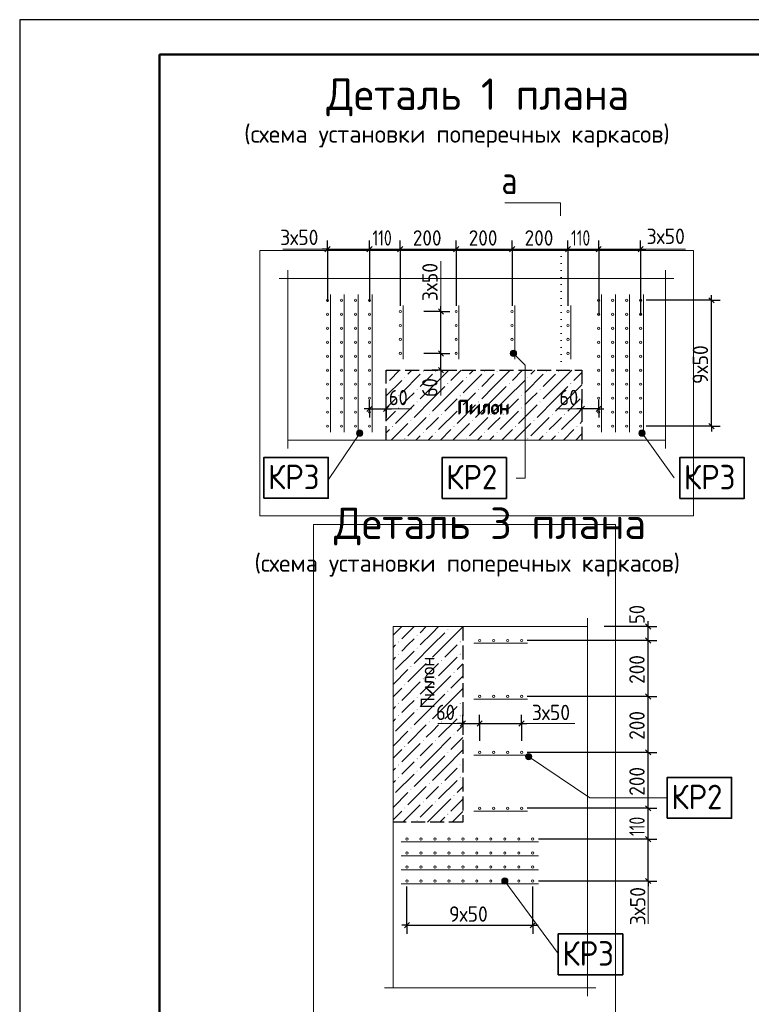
# Model space of a CAD drawing. Header units: millimetres. Extents: x 0 to 50400, y 0 to 35640.
# Tile 4 of 10: x 0 to 12562, y 18741 to 35640. Entities that reach past the tile are written whole.
import ezdxf

# ---------------------------------------------------------------- set-up
doc = ezdxf.new("R2010")
doc.units = ezdxf.units.MM
doc.linetypes.add('______2', pattern=[324, 240, -84])
doc.linetypes.add('______9', pattern=[120, 0, -120])
for name, color, linetype, lineweight in [('Standard', 7, 'Continuous', 25), ('ЖБ Перекрытие верхний уровень', 7, 'Continuous', 35), ('ЖБ Пилон', 7, 'Continuous', 35), ('Общий01', 7, 'Continuous', 13), ('Размерная линия_ общее', 7, 'Continuous', 13), ('Текст_ общее', 7, 'Continuous', 25)]:
    doc.layers.add(name, color=color, linetype=linetype, lineweight=lineweight)
doc.layers.add('Вспомогательная арматура', color=7, linetype='Continuous', lineweight=18, true_color=0x656565)
doc.layers.add('Поперечная арматура', color=7, linetype='Continuous', lineweight=18, true_color=0x5a2814)
doc.layers.add('Размерная выноска', color=7, linetype='Continuous')
doc.styles.add('ISOCPEUR', font='txt')

msp = doc.modelspace()

# ---------------------------------------------------------------- hatches: boundary and pattern name
at = {"layer": 'Standard', "linetype": 'Continuous', "lineweight": 13, "transparency": 33554687}
for points in [[(6922, 29607), (6929, 29615), (6937, 29607), (6929, 29600)], [(7133, 29607), (7141, 29615), (7148, 29607), (7141, 29600)], [(7978, 29607), (7985, 29615), (7993, 29607), (7985, 29600)], [(8189, 29607), (8197, 29615), (8204, 29607), (8197, 29600)], [(9034, 29607), (9041, 29615), (9049, 29607), (9041, 29600)], [(9245, 29607), (9253, 29615), (9260, 29607), (9253, 29600)], [(6605, 29502), (6613, 29510), (6620, 29502), (6613, 29494)], [(7661, 29502), (7669, 29510), (7676, 29502), (7669, 29494)], [(8717, 29502), (8725, 29510), (8732, 29502), (8725, 29494)], [(6294, 29402), (6296, 29404), (6304, 29396), (6296, 29389), (6294, 29390)], [(6816, 29291), (6824, 29298), (6832, 29291), (6824, 29283)], [(7344, 29396), (7352, 29404), (7360, 29396), (7352, 29389)], [(7872, 29291), (7880, 29298), (7888, 29291), (7880, 29283)], [(8400, 29396), (8408, 29404), (8416, 29396), (8408, 29389)], [(8928, 29291), (8936, 29298), (8944, 29291), (8936, 29283)], [(9456, 29396), (9464, 29404), (9472, 29396), (9464, 29389)], [(6499, 29185), (6507, 29193), (6515, 29185), (6507, 29177)], [(6816, 29079), (6824, 29087), (6832, 29079), (6824, 29072)], [(7555, 29185), (7563, 29193), (7571, 29185), (7563, 29177)], [(7872, 29079), (7880, 29087), (7888, 29079), (7880, 29072)], [(8611, 29185), (8619, 29193), (8627, 29185), (8619, 29177)], [(8928, 29079), (8936, 29087), (8944, 29079), (8936, 29072)], [(6499, 28974), (6507, 28982), (6515, 28974), (6507, 28966)], [(7555, 28974), (7563, 28982), (7571, 28974), (7563, 28966)], [(8611, 28974), (8619, 28982), (8627, 28974), (8619, 28966)], [(6710, 28763), (6718, 28770), (6726, 28763), (6718, 28755)], [(7027, 28868), (7035, 28876), (7043, 28868), (7035, 28860)], [(7238, 28868), (7246, 28876), (7254, 28868), (7246, 28860)], [(7766, 28763), (7774, 28770), (7782, 28763), (7774, 28755)], [(8083, 28868), (8091, 28876), (8099, 28868), (8091, 28860)], [(8294, 28868), (8302, 28876), (8310, 28868), (8302, 28860)], [(8822, 28763), (8830, 28770), (8838, 28763), (8830, 28755)], [(9139, 28868), (9147, 28876), (9155, 28868), (9147, 28860)], [(9350, 28868), (9358, 28876), (9366, 28868), (9358, 28860)], [(6394, 28657), (6401, 28665), (6409, 28657), (6401, 28649)], [(6922, 28551), (6929, 28559), (6937, 28551), (6929, 28544)], [(7133, 28551), (7141, 28559), (7148, 28551), (7141, 28544)], [(7450, 28657), (7457, 28665), (7465, 28657), (7457, 28649)], [(7978, 28551), (7985, 28559), (7993, 28551), (7985, 28544)], [(8189, 28551), (8197, 28559), (8204, 28551), (8197, 28544)], [(8506, 28657), (8513, 28665), (8521, 28657), (8513, 28649)], [(9034, 28551), (9041, 28559), (9049, 28551), (9041, 28544)], [(9245, 28551), (9253, 28559), (9260, 28551), (9253, 28544)], [(9562, 28657), (9569, 28665), (9577, 28657), (9569, 28649)], [(6605, 28446), (6613, 28454), (6620, 28446), (6613, 28438)], [(7661, 28446), (7669, 28454), (7676, 28446), (7669, 28438)], [(8717, 28446), (8725, 28454), (8732, 28446), (8725, 28438)], [(7344, 25172), (7352, 25180), (7360, 25172), (7352, 25164)], [(6816, 25067), (6824, 25074), (6832, 25067), (6824, 25059)], [(6499, 24961), (6507, 24969), (6515, 24961), (6507, 24953)], [(6816, 24855), (6824, 24863), (6832, 24855), (6824, 24848)], [(7555, 24961), (7563, 24969), (7571, 24961), (7563, 24953)], [(6499, 24750), (6507, 24758), (6515, 24750), (6507, 24742)], [(7555, 24750), (7563, 24758), (7571, 24750), (7563, 24742)], [(6710, 24539), (6718, 24546), (6726, 24539), (6718, 24531)], [(7027, 24644), (7035, 24652), (7043, 24644), (7035, 24636)], [(7238, 24644), (7246, 24652), (7254, 24644), (7246, 24636)], [(6922, 24327), (6929, 24335), (6937, 24327), (6929, 24320)], [(7133, 24327), (7141, 24335), (7148, 24327), (7141, 24320)], [(7450, 24433), (7457, 24441), (7465, 24433), (7457, 24425)], [(6605, 24222), (6613, 24230), (6620, 24222), (6613, 24214)], [(6816, 24011), (6824, 24018), (6832, 24011), (6824, 24003)], [(7344, 24116), (7352, 24124), (7360, 24116), (7352, 24109)], [(6499, 23905), (6507, 23913), (6515, 23905), (6507, 23897)], [(7555, 23905), (7563, 23913), (7571, 23905), (7563, 23897)], [(6499, 23694), (6507, 23702), (6515, 23694), (6507, 23686)], [(6816, 23799), (6824, 23807), (6832, 23799), (6824, 23792)], [(7555, 23694), (7563, 23702), (7571, 23694), (7563, 23686)], [(6710, 23483), (6718, 23490), (6726, 23483), (6718, 23475)], [(7027, 23588), (7035, 23596), (7043, 23588), (7035, 23580)], [(7238, 23588), (7246, 23596), (7254, 23588), (7246, 23580)], [(7450, 23377), (7457, 23385), (7465, 23377), (7457, 23369)], [(6605, 23166), (6613, 23174), (6620, 23166), (6613, 23158)], [(6922, 23271), (6929, 23279), (6937, 23271), (6929, 23264)], [(7133, 23271), (7141, 23279), (7148, 23271), (7141, 23264)], [(7344, 23060), (7352, 23068), (7360, 23060), (7352, 23052)], [(6499, 22849), (6507, 22857), (6515, 22849), (6507, 22841)], [(6816, 22955), (6824, 22962), (6832, 22955), (6824, 22947)], [(7555, 22849), (7563, 22857), (7571, 22849), (7563, 22841)], [(6499, 22638), (6507, 22646), (6515, 22638), (6507, 22630)], [(6816, 22744), (6824, 22751), (6832, 22744), (6824, 22736)], [(7555, 22638), (7563, 22646), (7571, 22638), (7563, 22630)], [(7027, 22532), (7035, 22540), (7043, 22532), (7035, 22524)], [(7238, 22532), (7246, 22540), (7254, 22532), (7246, 22524)], [(6710, 22427), (6718, 22434), (6726, 22427), (6718, 22419)], [(7450, 22321), (7457, 22329), (7465, 22321), (7457, 22313)], [(6922, 22215), (6929, 22223), (6937, 22215), (6929, 22208)], [(7133, 22215), (7141, 22223), (7148, 22215), (7141, 22208)], [(6605, 22110), (6613, 22118), (6620, 22110), (6613, 22102)], [(7344, 22004), (7352, 22012), (7360, 22004), (7352, 21996)], [(6816, 21899), (6824, 21906), (6832, 21899), (6824, 21891)]]:
    msp.add_hatch(color=7, dxfattribs=at).paths.add_polyline_path(points, flags=16)
at = {"layer": 'Общий01', "linetype": 'Continuous', "lineweight": 13, "transparency": 33554687}
for points in [[(8426, 29926), (8464, 29964), (8440, 29950)], [(8464, 29964), (8426, 29926), (8426, 29898)], [(8464, 29964), (8426, 29898), (8492, 29964)], [(8492, 29964), (8426, 29898), (8440, 29874)], [(8492, 29964), (8440, 29874), (8516, 29950)], [(8516, 29950), (8440, 29874), (8464, 29860)], [(8516, 29950), (8464, 29860), (8530, 29926)], [(8530, 29926), (8464, 29860), (8492, 29860)], [(8530, 29926), (8492, 29860), (8530, 29898)], [(8530, 29898), (8492, 29860), (8516, 29874)], [(5883, 28514), (5793, 28575), (5784, 28548)], [(5892, 28541), (5815, 28593), (5793, 28575)], [(5892, 28541), (5793, 28575), (5883, 28514)], [(5886, 28568), (5842, 28598), (5815, 28593)], [(5886, 28568), (5815, 28593), (5892, 28541)], [(5842, 28598), (5886, 28568), (5868, 28589)], [(10681, 28598), (10637, 28566), (10633, 28539)], [(10681, 28598), (10633, 28539), (10708, 28593)], [(10708, 28593), (10633, 28539), (10642, 28513)], [(10637, 28566), (10681, 28598), (10655, 28588)], [(10708, 28593), (10642, 28513), (10730, 28576)], [(10730, 28576), (10642, 28513), (10664, 28495)], [(10730, 28576), (10664, 28495), (10739, 28549)], [(5883, 28514), (5784, 28548), (5861, 28496)], [(5861, 28496), (5784, 28548), (5790, 28521)], [(5861, 28496), (5790, 28521), (5834, 28491)], [(5834, 28491), (5790, 28521), (5808, 28500)], [(10739, 28549), (10664, 28495), (10691, 28491)], [(10739, 28549), (10691, 28491), (10735, 28522)], [(10735, 28522), (10691, 28491), (10718, 28500)], [(8684, 22997), (8714, 23042), (8693, 23024)], [(8714, 23042), (8684, 22997), (8689, 22970)], [(8714, 23042), (8689, 22970), (8741, 23047)], [(8741, 23047), (8689, 22970), (8707, 22949)], [(8741, 23047), (8707, 22949), (8768, 23038)], [(8768, 23038), (8707, 22949), (8734, 22940)], [(8768, 23038), (8734, 22940), (8786, 23017)], [(8786, 23017), (8734, 22940), (8761, 22945)], [(8786, 23017), (8761, 22945), (8791, 22990)], [(8791, 22990), (8761, 22945), (8782, 22963)], [(8324, 20911), (8280, 20879), (8276, 20852)], [(8324, 20911), (8276, 20852), (8351, 20907)], [(8351, 20907), (8276, 20852), (8286, 20825)], [(8280, 20879), (8324, 20911), (8297, 20901)], [(8351, 20907), (8286, 20825), (8373, 20889)], [(8373, 20889), (8286, 20825), (8308, 20808)], [(8373, 20889), (8308, 20808), (8383, 20863)], [(8383, 20863), (8308, 20808), (8335, 20804)], [(8383, 20863), (8335, 20804), (8379, 20836)], [(8379, 20836), (8335, 20804), (8362, 20814)]]:
    msp.add_hatch(color=7, dxfattribs=at).paths.add_polyline_path(points)

# ---------------------------------------------------------------- linework, layer by layer
at = {"layer": 'Standard', "color": 7, "linetype": 'Continuous', "lineweight": 25, "transparency": 33554687}
for p, q in [((2400, 35040), (2400, 1270)), ((5241, 31657), (5331, 31747)), ((5961, 31657), (6051, 31747)), ((6489, 31657), (6579, 31747)), ((7449, 31657), (7539, 31747)), ((8409, 31657), (8499, 31747)), ((9369, 31657), (9459, 31747)), ((9897, 31657), (9987, 31747)), ((10617, 31657), (10707, 31747)), ((11925, 30779), (11835, 30869)), ((7279, 30587), (7189, 30677)), ((7279, 29867), (7189, 29957)), ((7279, 29579), (7189, 29669)), ((5961, 28918), (6051, 29008)), ((6249, 28918), (6339, 29008)), ((9699, 29008), (9609, 28918)), ((9987, 29008), (9897, 28918)), ((11925, 28619), (11835, 28709)), ((10836, 25180), (10746, 25270)), ((10836, 24940), (10746, 25030)), ((10836, 23980), (10746, 24070)), ((7565, 23515), (7655, 23605)), ((7853, 23515), (7943, 23605)), ((8573, 23515), (8663, 23605)), ((10836, 23020), (10746, 23110)), ((10836, 22060), (10746, 22150)), ((10836, 21532), (10746, 21622)), ((10836, 20812), (10746, 20902)), ((6605, 20053), (6695, 20143)), ((8765, 20053), (8855, 20143))]:
    msp.add_line(p, q, dxfattribs=at)
at = {"layer": 'Standard', "color": 251, "linetype": 'Continuous', "lineweight": -3, "true_color": 0x656565, "transparency": 33554687}
for p, q in [((5286, 31702), (5286, 31852)), ((6006, 31702), (6006, 31852)), ((6534, 31702), (6534, 31852)), ((7494, 31702), (7494, 31852)), ((8454, 31702), (8454, 31852)), ((9414, 31702), (9414, 31852)), ((9942, 31702), (9942, 31852)), ((10662, 31702), (10662, 31852)), ((5286, 31702), (5286, 31552)), ((5286, 31702), (5286, 30800)), ((6006, 31702), (6006, 31552)), ((6006, 31702), (6006, 30800)), ((6534, 31702), (6534, 31552)), ((6534, 31702), (6534, 30728)), ((7494, 31702), (7494, 31552)), ((7494, 31702), (7494, 30728)), ((8454, 31702), (8454, 31552)), ((8454, 31702), (8454, 30728)), ((9414, 31702), (9414, 31552)), ((9414, 31702), (9414, 30728)), ((9942, 31702), (9942, 31552)), ((9942, 31702), (9942, 30577)), ((10662, 31702), (10662, 31552)), ((10662, 31702), (10662, 30577)), ((11880, 30824), (10758, 30824)), ((11880, 30824), (11730, 30824)), ((11880, 30824), (12030, 30824)), ((7234, 30632), (7084, 30632)), ((7234, 30632), (7384, 30632)), ((7234, 29912), (7084, 29912)), ((7234, 29912), (7384, 29912)), ((7234, 29624), (7084, 29624)), ((7234, 29624), (7384, 29624)), ((7234, 29624), (7234, 29624)), ((6006, 28963), (6006, 29113)), ((6294, 28963), (6294, 29113)), ((9654, 28963), (9654, 29113)), ((9942, 28963), (9942, 29113)), ((6006, 28963), (6006, 29011)), ((6006, 28963), (6006, 28813)), ((6294, 28963), (6294, 28994)), ((6294, 28963), (6294, 28813)), ((9654, 28963), (9654, 28994)), ((9654, 28963), (9654, 28813)), ((9942, 28963), (9942, 29011)), ((9942, 28963), (9942, 28813)), ((11880, 28664), (10758, 28664)), ((11880, 28664), (11730, 28664)), ((11880, 28664), (12030, 28664)), ((10791, 25225), (10641, 25225)), ((10791, 25225), (10941, 25225)), ((10791, 24985), (10641, 24985)), ((10791, 24985), (10941, 24985)), ((10791, 24025), (10641, 24025)), ((10791, 24025), (10941, 24025)), ((7610, 23560), (7610, 23710)), ((7898, 23560), (7898, 23710)), ((8618, 23560), (8618, 23710)), ((7610, 23560), (7610, 23410)), ((7610, 23560), (7610, 23560)), ((7898, 23560), (7898, 23410)), ((7898, 23560), (7898, 23264)), ((8618, 23560), (8618, 23410)), ((8618, 23560), (8618, 23264)), ((10791, 23065), (10641, 23065)), ((10791, 23065), (10941, 23065)), ((10791, 22105), (10641, 22105)), ((10791, 22105), (10941, 22105)), ((10791, 21577), (10641, 21577)), ((10791, 21577), (10941, 21577)), ((10791, 20857), (10641, 20857)), ((10791, 20857), (10941, 20857)), ((6650, 20098), (6650, 20761)), ((6650, 20098), (6650, 20248)), ((8810, 20098), (8810, 20248)), ((6650, 20098), (6650, 19948)), ((8810, 20098), (8810, 19948))]:
    msp.add_line(p, q, dxfattribs=at)
at = {"layer": 'Standard', "color": 7, "linetype": '______9', "lineweight": 13, "transparency": 33554687}
msp.add_line((9296, 29772), (9296, 31775), dxfattribs=at)
msp.add_line((9296, 29772), (9296, 31775), dxfattribs=at)
at = {"layer": 'Standard', "color": 7, "linetype": 'Continuous', "lineweight": -3, "transparency": 33554687}
for p, q in [((5286, 31702), (5196, 31702)), ((5286, 31702), (6006, 31702)), ((6006, 31702), (6534, 31702)), ((6534, 31702), (7494, 31702)), ((7494, 31702), (8454, 31702)), ((8454, 31702), (9414, 31702)), ((9414, 31702), (9942, 31702)), ((9942, 31702), (10662, 31702)), ((10662, 31702), (10752, 31702)), ((11880, 30824), (11880, 30914)), ((7234, 30632), (7234, 30722)), ((7234, 29912), (7234, 30632)), ((7234, 29624), (7234, 29912)), ((7234, 29624), (7234, 29534)), ((6006, 28963), (5916, 28963)), ((6006, 28963), (6294, 28963)), ((6294, 28963), (6384, 28963)), ((9654, 28963), (9564, 28963)), ((9942, 28963), (9654, 28963)), ((9942, 28963), (10032, 28963)), ((11880, 28664), (11880, 28574)), ((10791, 25225), (10791, 25315)), ((10791, 24985), (10791, 25225)), ((10791, 24025), (10791, 24985)), ((10791, 23065), (10791, 24025)), ((7610, 23560), (7520, 23560)), ((7610, 23560), (7898, 23560)), ((7898, 23560), (8618, 23560)), ((8618, 23560), (8708, 23560)), ((10791, 22105), (10791, 23065)), ((10791, 21577), (10791, 22105)), ((10791, 20857), (10791, 21577)), ((10791, 20857), (10791, 20767)), ((6650, 20098), (6560, 20098)), ((6650, 20098), (8810, 20098)), ((8810, 20098), (8900, 20098))]:
    msp.add_line(p, q, dxfattribs=at)
at = {"layer": 'Standard', "color": 253, "linetype": 'Continuous', "lineweight": 13, "true_color": 0xa0a0a0, "transparency": 33554687}
for p, q in [((6294, 29606), (6312, 29624)), ((6524, 29624), (6349, 29449)), ((6735, 29624), (6665, 29555)), ((7088, 29343), (7368, 29624)), ((7580, 29624), (7405, 29449)), ((7791, 29624), (7721, 29555)), ((8144, 29343), (8424, 29624)), ((8636, 29624), (8461, 29449)), ((8847, 29624), (8777, 29555)), ((9200, 29343), (9480, 29624)), ((9654, 29587), (9517, 29449)), ((6294, 29183), (6560, 29449)), ((6877, 29555), (6560, 29238)), ((7088, 29555), (6877, 29343)), ((7299, 29132), (7616, 29449)), ((7933, 29555), (7616, 29238)), ((8144, 29555), (7933, 29343)), ((8355, 29132), (8672, 29449)), ((8989, 29555), (8672, 29238)), ((9200, 29555), (8989, 29343)), ((6665, 29132), (6771, 29238)), ((7088, 29343), (6877, 29132)), ((7299, 29343), (7088, 29132)), ((7721, 29132), (7827, 29238)), ((8144, 29343), (7933, 29132)), ((8355, 29343), (8144, 29132)), ((8777, 29132), (8883, 29238)), ((9200, 29343), (8989, 29132)), ((9411, 29343), (9200, 29132)), ((9411, 29132), (9654, 29375)), ((6454, 29132), (6294, 28972)), ((6560, 29027), (6665, 29132)), ((7088, 29132), (6771, 28815)), ((7299, 29132), (7088, 28921)), ((7510, 29132), (7299, 28921)), ((7616, 29027), (7721, 29132)), ((8144, 29132), (7827, 28815)), ((8355, 29132), (8144, 28921)), ((8566, 29132), (8355, 28921)), ((8672, 29027), (8777, 29132)), ((9200, 29132), (8883, 28815)), ((9411, 29132), (9200, 28921)), ((9622, 29132), (9411, 28921)), ((6454, 28921), (6294, 28761)), ((6771, 29027), (6454, 28710)), ((7510, 28921), (7193, 28604)), ((7827, 29027), (7510, 28710)), ((8566, 28921), (8249, 28604)), ((8883, 29027), (8566, 28710)), ((9622, 28921), (9305, 28604)), ((6982, 28815), (6665, 28499)), ((7088, 28710), (7193, 28815)), ((8038, 28815), (7721, 28499)), ((8144, 28710), (8249, 28815)), ((9094, 28815), (8777, 28499)), ((9200, 28710), (9305, 28815)), ((9654, 28742), (9622, 28710)), ((6294, 28550), (6349, 28604)), ((6665, 28710), (6380, 28424)), ((6982, 28604), (7088, 28710)), ((7224, 28424), (7405, 28604)), ((7721, 28710), (7436, 28424)), ((8038, 28604), (8144, 28710)), ((8280, 28424), (8461, 28604)), ((8777, 28710), (8492, 28424)), ((9094, 28604), (9200, 28710)), ((9336, 28424), (9517, 28604)), ((6877, 28499), (6802, 28424)), ((7088, 28499), (7013, 28424)), ((7933, 28499), (7858, 28424)), ((8144, 28499), (8069, 28424)), ((8989, 28499), (8914, 28424)), ((9200, 28499), (9125, 28424)), ((9654, 28531), (9548, 28424)), ((6410, 25075), (6560, 25225)), ((6771, 25225), (6560, 25014)), ((6982, 25225), (6877, 25119)), ((7088, 25119), (7194, 25225)), ((7299, 24908), (7610, 25219)), ((7405, 25225), (7405, 25225)), ((6665, 24908), (6771, 25014)), ((7088, 25119), (6877, 24908)), ((7299, 25119), (7088, 24908)), ((6454, 24908), (6410, 24864)), ((6560, 24803), (6665, 24908)), ((7088, 24908), (6771, 24591)), ((7299, 24908), (7088, 24697)), ((7510, 24908), (7299, 24697)), ((6454, 24697), (6410, 24653)), ((6771, 24803), (6454, 24486)), ((7510, 24697), (7193, 24380)), ((6982, 24591), (6665, 24275)), ((7088, 24486), (7193, 24591)), ((7610, 24585), (7510, 24486)), ((6665, 24486), (6410, 24230)), ((6982, 24380), (7088, 24486)), ((7088, 24064), (7405, 24380)), ((7610, 24374), (7405, 24169)), ((6410, 24019), (6560, 24169)), ((6877, 24275), (6560, 23958)), ((7088, 24275), (6877, 24064)), ((7088, 24064), (6877, 23852)), ((7299, 24064), (7088, 23852)), ((7299, 23852), (7610, 24163)), ((6454, 23852), (6410, 23808)), ((6560, 23747), (6665, 23852)), ((6665, 23852), (6771, 23958)), ((7088, 23852), (6771, 23535)), ((7299, 23852), (7088, 23641)), ((7510, 23852), (7299, 23641)), ((6771, 23747), (6454, 23430)), ((6454, 23641), (6410, 23597)), ((6982, 23535), (6665, 23219)), ((7088, 23430), (7193, 23535)), ((7510, 23641), (7193, 23324)), ((7610, 23529), (7510, 23430)), ((6665, 23430), (6410, 23174)), ((6982, 23324), (7088, 23430)), ((7088, 23007), (7405, 23324)), ((6877, 23219), (6560, 22902)), ((7088, 23219), (6877, 23007)), ((7610, 23318), (7405, 23113)), ((6410, 22963), (6560, 23113)), ((7088, 23007), (6877, 22796)), ((7299, 23007), (7088, 22796)), ((7299, 22796), (7610, 23107)), ((6665, 22796), (6771, 22902)), ((6454, 22796), (6410, 22752)), ((6771, 22691), (6454, 22374)), ((6560, 22691), (6665, 22796)), ((7088, 22796), (6771, 22479)), ((7299, 22796), (7088, 22585)), ((7510, 22796), (7299, 22585)), ((6454, 22585), (6410, 22541)), ((6982, 22479), (6665, 22163)), ((7088, 22374), (7193, 22479)), ((7510, 22585), (7193, 22268)), ((6665, 22374), (6410, 22118)), ((6982, 22268), (7088, 22374)), ((7610, 22473), (7510, 22374)), ((6877, 22163), (6579, 21865)), ((7088, 22163), (6877, 21951)), ((7088, 21951), (7405, 22268)), ((7610, 22262), (7405, 22057)), ((6410, 21907), (6560, 22057)), ((7424, 21865), (7610, 22051)), ((7088, 21951), (7002, 21865)), ((7299, 21951), (7213, 21865))]:
    msp.add_line(p, q, dxfattribs=at)
at = {"layer": 'Standard', "color": 7, "linetype": 'Continuous', "lineweight": 25, "transparency": 33554687}
msp.add_lwpolyline([(0, 0), (50400, 0), (50400, 35640), (0, 35640), (0, 0)], close=True, dxfattribs=at)
at = {"layer": 'Standard', "color": 7, "linetype": 'Continuous', "lineweight": 50, "transparency": 33554687}
msp.add_lwpolyline([(2400, 35040), (49800, 35040), (49800, 600), (2400, 600), (2400, 35040)], close=True, dxfattribs=at)
at = {"layer": 'Standard', "color": 7, "linetype": 'Continuous', "lineweight": 13, "transparency": 33554687}
for points in [[(8328, 32498), (9288, 32498), (9288, 32272)], [(8328, 32498), (8933, 32498), (9288, 32498)]]:
    msp.add_lwpolyline(points, dxfattribs=at)
at = {"layer": 'Standard', "color": 254, "linetype": 'Continuous', "lineweight": 18, "true_color": 0xc4c4ff, "transparency": 33554687}
for points in [[(4122, 27123), (11569, 27123), (11569, 31676), (4122, 31676), (4122, 27123)], [(5046, 18546), (10230, 18546), (10230, 26974), (5046, 26974), (5046, 18546)]]:
    msp.add_lwpolyline(points, dxfattribs=at)
at = {"layer": 'Standard', "color": 7, "linetype": 'Continuous', "lineweight": -3, "transparency": 33554687}
msp.add_lwpolyline([(11880, 28664), (11880, 29264), (11880, 29264), (11880, 30824)], dxfattribs=at)
at = {"layer": 'Standard', "color": 251, "linetype": 'Continuous', "lineweight": -3, "true_color": 0x656565, "transparency": 33554687}
for points in [[(7234, 30632), (7215, 30632), (7215, 30632), (6938, 30632)], [(7234, 29912), (7215, 29912), (7215, 29912), (6938, 29912)], [(10791, 25225), (10770, 25225), (10770, 25225), (10037, 25225)], [(10791, 24985), (10771, 24985), (10771, 24985), (8714, 24985)], [(10791, 24025), (10773, 24025), (10773, 24025), (10771, 24025), (10771, 24025), (8714, 24025)], [(10791, 23065), (10776, 23065), (10776, 23065), (10774, 23065), (10774, 23065), (10771, 23065), (10771, 23065), (8714, 23065)], [(10791, 22105), (10778, 22105), (10778, 22105), (10777, 22105), (10777, 22105), (10775, 22105), (10775, 22105), (10771, 22105), (10771, 22105), (8714, 22105)], [(10791, 21577), (10780, 21577), (10780, 21577), (10779, 21577), (10779, 21577), (10777, 21577), (10777, 21577), (10774, 21577), (10774, 21577), (10770, 21577), (10770, 21577), (8906, 21577)], [(10791, 20857), (10782, 20857), (10782, 20857), (10781, 20857), (10781, 20857), (10780, 20857), (10780, 20857), (10779, 20857), (10779, 20857), (10777, 20857), (10777, 20857), (8906, 20857)], [(8810, 20098), (8810, 20650), (8810, 20650), (8810, 20761)]]:
    msp.add_lwpolyline(points, dxfattribs=at)
at = {"layer": 'Вспомогательная арматура', "color": 251, "linetype": 'Continuous', "lineweight": 18, "true_color": 0x656565, "transparency": 33554687}
for p, q in [((5334, 30925), (5334, 28563)), ((5334, 30925), (5334, 28563)), ((5574, 30925), (5574, 28563)), ((5574, 30925), (5574, 28563)), ((5814, 30925), (5814, 28563)), ((5814, 30925), (5814, 28563)), ((6054, 30925), (6054, 28563)), ((6054, 30925), (6054, 28563)), ((9990, 30925), (9990, 28563)), ((9990, 30925), (9990, 28563)), ((10230, 30925), (10230, 28563)), ((10230, 30925), (10230, 28563)), ((10470, 30925), (10470, 28563)), ((10470, 30925), (10470, 28563)), ((10710, 30925), (10710, 28563)), ((10710, 30925), (10710, 28563)), ((6582, 29811), (6582, 30733)), ((6582, 29811), (6582, 30733)), ((7542, 29811), (7542, 30733)), ((7542, 29811), (7542, 30733)), ((8502, 29811), (8502, 30733)), ((8502, 29811), (8502, 30733)), ((9462, 29811), (9462, 30733)), ((9462, 29811), (9462, 30733)), ((7797, 24937), (8718, 24937)), ((7797, 24937), (8718, 24937)), ((7797, 23977), (8718, 23977)), ((7797, 23977), (8718, 23977)), ((7797, 23017), (8718, 23017)), ((7797, 23017), (8718, 23017)), ((7797, 22057), (8718, 22057)), ((7797, 22057), (8718, 22057)), ((8910, 21529), (6549, 21529)), ((8910, 21529), (6549, 21529)), ((8910, 21289), (6549, 21289)), ((8910, 21289), (6549, 21289)), ((8910, 21049), (6549, 21049)), ((8910, 21049), (6549, 21049)), ((8910, 20809), (6549, 20809)), ((8910, 20809), (6549, 20809))]:
    msp.add_line(p, q, dxfattribs=at)
at = {"layer": 'ЖБ Перекрытие верхний уровень', "color": 7, "linetype": 'Continuous', "lineweight": 18, "transparency": 33554687}
for p, q in [((11089, 28424), (4602, 28424)), ((6410, 19026), (6410, 25225)), ((6410, 25225), (9750, 25225))]:
    msp.add_line(p, q, dxfattribs=at)
at = {"layer": 'ЖБ Пилон', "color": 253, "linetype": '______2', "lineweight": -3, "true_color": 0xababab, "transparency": 33554687}
for p, q in [((6294, 28424), (6294, 29624)), ((6294, 29624), (9654, 29624)), ((9654, 29624), (9654, 28424)), ((7610, 25225), (7610, 21865)), ((7610, 21865), (6410, 21865))]:
    msp.add_line(p, q, dxfattribs=at)
at = {"layer": 'Общий01', "color": 7, "linetype": 'Continuous', "lineweight": 13, "transparency": 33554687}
for p, q in [((8440, 29950), (8440, 29950)), ((8516, 29950), (8516, 29950)), ((8440, 29874), (8440, 29874)), ((8516, 29874), (8516, 29874)), ((5793, 28575), (5793, 28575)), ((5868, 28589), (5868, 28589)), ((10655, 28588), (10655, 28588)), ((10730, 28576), (10730, 28576)), ((5838, 28544), (5300, 27750)), ((5808, 28500), (5808, 28500)), ((5883, 28514), (5883, 28514)), ((10642, 28513), (10642, 28513)), ((10686, 28544), (11237, 27777)), ((10718, 28500), (10718, 28500)), ((8693, 23024), (8693, 23024)), ((8768, 23038), (8768, 23038)), ((8707, 22949), (8707, 22949)), ((8782, 22963), (8782, 22963)), ((8286, 20825), (8286, 20825)), ((8297, 20901), (8297, 20901)), ((8330, 20857), (9248, 19613)), ((8362, 20814), (8362, 20814)), ((8373, 20889), (8373, 20889))]:
    msp.add_line(p, q, dxfattribs=at)
for points in [[(8478, 29912), (8682, 29709), (8682, 27774), (8526, 27774)], [(8738, 22993), (9789, 22282), (11118, 22282)]]:
    msp.add_lwpolyline(points, dxfattribs=at)
for centre in [(8478, 29912), (5838, 28544), (10686, 28544), (8738, 22993), (8330, 20857)]:
    msp.add_circle(centre, 54, dxfattribs=at)
at = {"layer": 'Поперечная арматура', "color": 19, "linetype": 'Continuous', "lineweight": 18, "true_color": 0x5a2814, "transparency": 33554687}
for centre in [(5286, 30824), (5526, 30824), (5766, 30824), (6006, 30824), (9942, 30824), (10182, 30824), (10422, 30824), (10662, 30824), (5286, 30584), (5526, 30584), (5766, 30584), (6006, 30584), (6534, 30632), (7494, 30632), (8454, 30632), (9414, 30632), (9942, 30584), (10182, 30584), (10422, 30584), (10662, 30584), (5286, 30344), (5526, 30344), (5766, 30344), (6006, 30344), (6534, 30392), (7494, 30392), (8454, 30392), (9414, 30392), (9942, 30344), (10182, 30344), (10422, 30344), (10662, 30344), (5286, 30104), (5526, 30104), (5766, 30104), (6006, 30104), (6534, 30152), (7494, 30152), (8454, 30152), (9414, 30152), (9942, 30104), (10182, 30104), (10422, 30104), (10662, 30104), (6534, 29912), (7494, 29912), (8454, 29912), (9414, 29912), (5286, 29864), (5526, 29864), (5766, 29864), (6006, 29864), (9942, 29864), (10182, 29864), (10422, 29864), (10662, 29864), (5286, 29624), (5526, 29624), (5766, 29624), (6006, 29624), (9942, 29624), (10182, 29624), (10422, 29624), (10662, 29624), (5286, 29384), (5526, 29384), (5766, 29384), (6006, 29384), (9942, 29384), (10182, 29384), (10422, 29384), (10662, 29384), (5286, 29144), (5526, 29144), (5766, 29144), (6006, 29144), (9942, 29144), (10182, 29144), (10422, 29144), (10662, 29144), (5286, 28904), (5526, 28904), (5766, 28904), (6006, 28904), (9942, 28904), (10182, 28904), (10422, 28904), (10662, 28904), (5286, 28664), (5526, 28664), (5766, 28664), (6006, 28664), (9942, 28664), (10182, 28664), (10422, 28664), (10662, 28664), (7898, 24985), (8138, 24985), (8378, 24985), (8618, 24985), (7898, 24025), (8138, 24025), (8378, 24025), (8618, 24025), (7898, 23065), (8138, 23065), (8378, 23065), (8618, 23065), (7898, 22105), (8138, 22105), (8378, 22105), (8618, 22105), (6650, 21577), (6890, 21577), (7130, 21577), (7370, 21577), (7610, 21577), (7850, 21577), (8090, 21577), (8330, 21577), (8570, 21577), (8810, 21577), (6650, 21337), (6890, 21337), (7130, 21337), (7370, 21337), (7610, 21337), (7850, 21337), (8090, 21337), (8330, 21337), (8570, 21337), (8810, 21337), (6650, 21097), (6890, 21097), (7130, 21097), (7370, 21097), (7610, 21097), (7850, 21097), (8090, 21097), (8330, 21097), (8570, 21097), (8810, 21097), (6650, 20857), (6890, 20857), (7130, 20857), (7370, 20857), (7610, 20857), (7850, 20857), (8090, 20857), (8330, 20857), (8570, 20857), (8810, 20857)]:
    msp.add_circle(centre, 19.2, dxfattribs=at)
at = {"layer": 'Размерная выноска', "color": 7, "linetype": 'Continuous', "lineweight": 13, "transparency": 33554687}
for p, q in [((4602, 28280), (4602, 31340)), ((11089, 31340), (11089, 28280)), ((4458, 31196), (11233, 31196)), ((9750, 25369), (9750, 18882)), ((9894, 19026), (6266, 19026))]:
    msp.add_line(p, q, dxfattribs=at)
at = {"layer": 'Размерная линия_ общее', "color": 7, "linetype": 'Continuous', "lineweight": 13, "transparency": 33554687}
for p, q in [((4518, 31702), (5286, 31702)), ((10662, 31702), (11430, 31702)), ((7234, 31496), (7234, 30632)), ((7234, 29192), (7234, 29624)), ((6294, 28963), (6726, 28963)), ((9654, 28963), (9222, 28963)), ((7178, 23560), (7610, 23560)), ((8618, 23560), (9530, 23560)), ((10791, 20857), (10791, 20123))]:
    msp.add_line(p, q, dxfattribs=at)
at = {"layer": 'Текст_ общее', "color": 7, "linetype": 'Continuous', "lineweight": 35, "transparency": 33554687}
for points in [[(4193, 27427), (5299, 27427), (5299, 28127), (4193, 28127), (4193, 27427)], [(7252, 27424), (8358, 27424), (8358, 28124), (7252, 28124), (7252, 27424)], [(11334, 27424), (12440, 27424), (12440, 28124), (11334, 28124), (11334, 27424)], [(11118, 21935), (12224, 21935), (12224, 22635), (11118, 22635), (11118, 21935)], [(9248, 19249), (10354, 19249), (10354, 19949), (9248, 19949), (9248, 19249)]]:
    msp.add_lwpolyline(points, dxfattribs=at)

# ---------------------------------------------------------------- texts
at = {"layer": 'Standard', "color": 7, "linetype": 'Continuous', "lineweight": 35, "transparency": 33554687, "insert": (8273, 32646), "char_height": 480, "width": 575.74, "attachment_point": 7, "style": 'ISOCPEUR'}
msp.add_mtext('\\W0.80;а', dxfattribs=at)
at = {"layer": 'Standard', "color": 7, "linetype": 'Continuous', "lineweight": 25, "transparency": 33554687, "char_height": 264, "attachment_point": 7, "style": 'ISOCPEUR'}
for s, insert, width in [('\\W0.93;3х50', (4473, 31772), 861.71), ('\\W0.74;110', (6059, 31762), 546.19), ('\\W0.91;200', (6750, 31762), 674.39), ('\\W0.91;200', (7710, 31762), 674.39), ('\\W0.91;200', (8670, 31762), 674.39), ('\\W0.74;110', (9467, 31762), 546.19), ('\\W0.93;3х50', (10765, 31790), 861.72), ('\\W0.87;60', (6339, 29023), 484.72), ('\\W0.87;60', (9266, 29023), 484.71), ('\\W0.87;60', (7149, 23620), 484.71), ('\\W0.93;3х50', (8794, 23618), 861.72), ('\\W0.93;9х50', (7373, 20158), 861.7)]:
    msp.add_mtext(s, dxfattribs=dict(at, insert=insert, width=width))
at = {"layer": 'Standard', "color": 7, "linetype": 'Continuous', "lineweight": 25, "transparency": 33554687, "char_height": 264, "attachment_point": 7, "rotation": 90, "style": 'ISOCPEUR'}
for s, insert, width in [('\\W0.93;3х50', (7176, 30809), 861.7), ('\\W0.93;9х50', (11820, 29388), 861.72), ('\\W0.87;60', (7174, 29164), 484.71), ('\\W0.87;50', (10731, 25270), 484.72), ('\\W0.91;200', (10731, 24241), 674.39), ('\\W0.91;200', (10731, 23281), 674.39), ('\\W0.91;200', (10731, 22321), 674.39), ('\\W0.74;110', (10731, 21630), 546.19), ('\\W0.93;3х50', (10744, 20097), 861.73)]:
    msp.add_mtext(s, dxfattribs=dict(at, insert=insert, width=width))
at = {"layer": 'Standard', "color": 251, "linetype": 'Continuous', "lineweight": 18, "true_color": 0x575757, "transparency": 33554687, "char_height": 240, "width": 968.35, "attachment_point": 7, "style": 'ISOCPEUR'}
for insert in [(7507, 28861), (7525, 28879)]:
    msp.add_mtext('\\W0.94;Пилон', dxfattribs=dict(at, insert=insert))
at = {"layer": 'Standard', "color": 251, "linetype": 'Continuous', "lineweight": 18, "true_color": 0x575757, "transparency": 33554687, "insert": (7124, 23816), "char_height": 240, "width": 968.36, "attachment_point": 7, "rotation": 90, "style": 'ISOCPEUR'}
msp.add_mtext('\\W0.94;Пилон', dxfattribs=at)
at = {"layer": 'Текст_ общее', "color": 7, "linetype": 'Continuous', "lineweight": 50, "transparency": 33554687, "attachment_point": 7, "style": 'ISOCPEUR'}
for s, insert, char_height, width in [('\\W0.97;  Деталь 1 плана', (4601, 33981), 540, 6360.47), ('\\W0.99;(схема установки поперечных каркасов)', (3854, 33447), 300, 7794.58), ('\\W0.98;  Деталь 3 плана', (4724, 26616), 540, 6472.77), ('\\W0.99;(схема установки поперечных каркасов)', (4031, 26082), 300, 7794.57)]:
    msp.add_mtext(s, dxfattribs=dict(at, insert=insert, char_height=char_height, width=width))
at = {"layer": 'Текст_ общее', "color": 7, "linetype": 'Continuous', "lineweight": 35, "transparency": 33554687, "char_height": 420, "attachment_point": 7, "style": 'ISOCPEUR'}
for s, insert, width in [('\\W0.92;КР3', (4263, 27581), 1158.55), ('\\W0.92;КР2', (7322, 27578), 1158.55), ('\\W0.92;КР3', (11404, 27578), 1158.56), ('\\W0.92;КР2', (11188, 22089), 1158.56), ('\\W0.92;КР3', (9318, 19403), 1158.56)]:
    msp.add_mtext(s, dxfattribs=dict(at, insert=insert, width=width))

doc.saveas('drawing.dxf')
